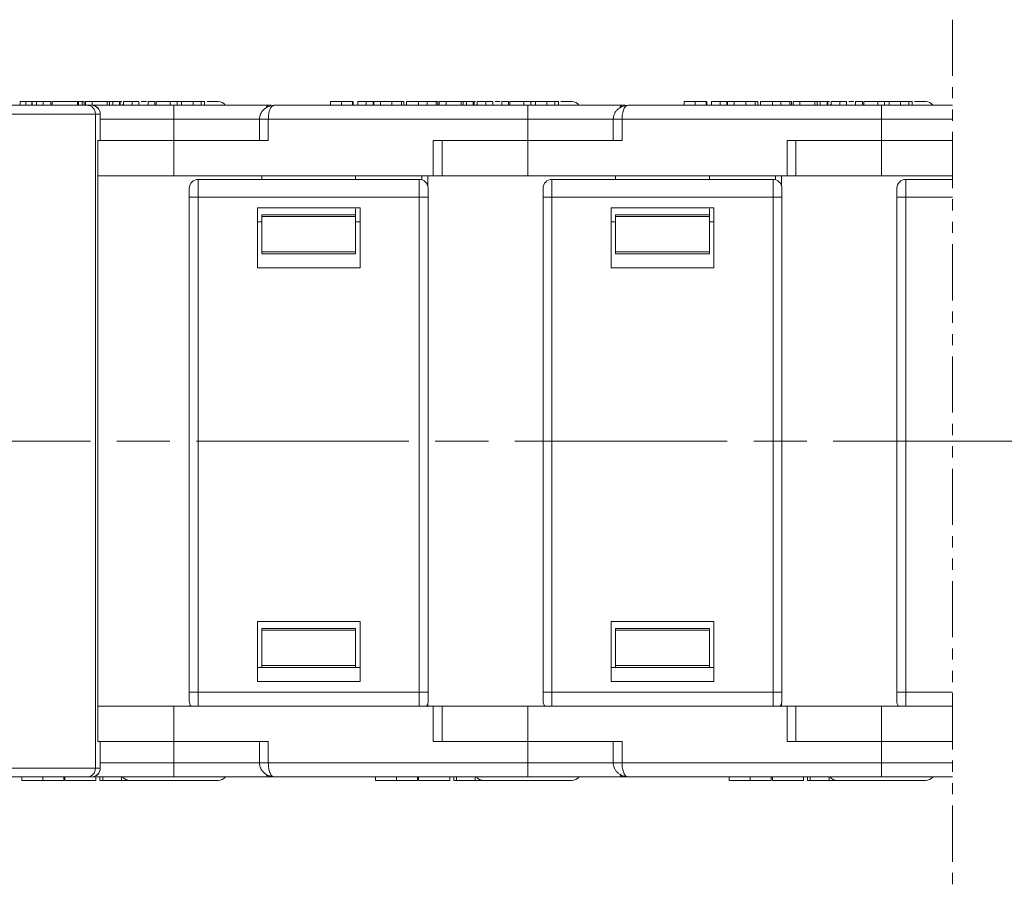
# Model space of a CAD drawing. Header units: millimetres. Extents: x 3378 to 3879, y -297 to 55.
# Tile 5 of 31: x 3643 to 3699, y -208 to -159. Entities that reach past the tile are written whole.
import ezdxf

# ---------------------------------------------------------------- set-up
doc = ezdxf.new("R2010")
doc.units = ezdxf.units.MM
for name, pattern in [('ACAD_ISO08W100', [36, 24, -3, 6, -3]), ('CENTER', [0.6, 0.375, -0.075, 0.075, -0.075]), ('PHANTOM2', [31.75, 15.875, -3.175, 3.175, -3.175, 3.175, -3.175])]:
    doc.linetypes.add(name, pattern=pattern)
doc.layers.add('中心线', color=1, linetype='CENTER', lineweight=25)

msp = doc.modelspace()

# ---------------------------------------------------------------- linework, layer by layer
at = {"color": 3, "linetype": 'PHANTOM2', "lineweight": 9, "ltscale": 0.2}
msp.add_line((3696.104, -159.213), (3696.104, -208.288), dxfattribs=at)
at = {"color": 7, "linetype": 'Continuous', "lineweight": 15}
for p, q in [((3647.181, -164.048), (3617.701, -164.048)), ((3643.398, -164.048), (3643.398, -163.848)), ((3643.727, -163.848), (3643.727, -164.048)), ((3643.727, -163.848), (3644.06, -163.848)), ((3644.06, -163.848), (3644.06, -164.048)), ((3644.06, -163.848), (3644.088, -163.848)), ((3644.088, -164.048), (3644.088, -163.848)), ((3644.327, -163.848), (3644.088, -163.848)), ((3644.327, -163.848), (3644.327, -164.048)), ((3644.709, -163.848), (3644.709, -164.048)), ((3645.136, -163.848), (3645.136, -164.048)), ((3645.137, -164.048), (3645.137, -163.848)), ((3645.213, -163.848), (3645.213, -164.048)), ((3646.648, -163.848), (3645.213, -163.848)), ((3646.648, -163.848), (3646.648, -164.048)), ((3646.661, -163.848), (3646.648, -163.848)), ((3646.661, -164.048), (3646.661, -163.848)), ((3646.684, -163.848), (3646.661, -163.848)), ((3646.684, -163.848), (3646.684, -164.048)), ((3646.697, -163.848), (3646.684, -163.848)), ((3646.697, -163.848), (3646.697, -164.048)), ((3646.857, -163.848), (3646.697, -163.848)), ((3647.018, -163.848), (3646.857, -163.848)), ((3646.918, -164.048), (3646.918, -163.848)), ((3647.018, -164.048), (3647.018, -163.848)), ((3647.481, -163.848), (3647.097, -163.848)), ((3647.097, -164.048), (3647.097, -163.848)), ((3647.43, -164.048), (3647.181, -164.048)), ((3652.097, -164.048), (3647.433, -164.048)), ((3647.481, -163.848), (3647.481, -164.048)), ((3648.327, -163.848), (3647.481, -163.848)), ((3648.327, -164.048), (3648.327, -163.848)), ((3648.456, -163.848), (3648.327, -163.848)), ((3648.456, -164.048), (3648.456, -163.848)), ((3648.634, -163.848), (3648.456, -163.848)), ((3648.634, -164.048), (3648.634, -163.848)), ((3649.018, -163.848), (3648.634, -163.848)), ((3649.018, -163.848), (3649.018, -164.048)), ((3649.065, -164.048), (3649.065, -163.848)), ((3649.248, -164.048), (3649.248, -163.848)), ((3649.643, -163.848), (3649.597, -163.848)), ((3649.735, -164.048), (3649.735, -163.848)), ((3649.735, -163.848), (3650.12, -163.848)), ((3650.12, -164.048), (3650.12, -163.848)), ((3650.632, -164.048), (3650.632, -163.848)), ((3651.016, -163.848), (3650.632, -163.848)), ((3651.016, -163.848), (3651.016, -164.048)), ((3651.092, -164.048), (3651.092, -163.848)), ((3651.887, -163.848), (3651.092, -163.848)), ((3651.887, -164.048), (3651.887, -163.848)), ((3652.271, -163.848), (3651.887, -163.848)), ((3652.097, -164.848), (3652.097, -164.048)), ((3652.271, -163.848), (3652.271, -164.048)), ((3652.528, -163.848), (3652.271, -163.848)), ((3652.528, -164.048), (3652.528, -163.848)), ((3653.18, -164.048), (3653.18, -163.848)), ((3653.636, -164.048), (3653.636, -163.848)), ((3653.834, -164.048), (3653.834, -163.848)), ((3657.767, -164.048), (3657.702, -164.078)), ((3672.097, -164.048), (3657.767, -164.048)), ((3660.947, -164.048), (3660.947, -163.848)), ((3661.565, -164.048), (3661.565, -163.848)), ((3662.186, -164.048), (3662.186, -163.848)), ((3662.208, -163.848), (3662.186, -163.848)), ((3662.229, -164.048), (3662.229, -163.848)), ((3662.485, -164.048), (3662.485, -163.848)), ((3662.972, -164.048), (3662.972, -163.848)), ((3662.972, -163.848), (3663.356, -163.848)), ((3663.356, -164.048), (3663.356, -163.848)), ((3663.398, -164.048), (3663.398, -163.848)), ((3663.766, -164.048), (3663.766, -163.848)), ((3664.234, -163.848), (3664.17, -163.848)), ((3664.42, -163.848), (3664.42, -164.048)), ((3664.957, -164.048), (3664.957, -163.848)), ((3665.099, -164.048), (3665.099, -163.848)), ((3665.252, -163.848), (3665.252, -164.048)), ((3665.252, -163.848), (3665.929, -163.848)), ((3665.929, -164.048), (3665.929, -163.848)), ((3666.857, -163.848), (3666.275, -163.848)), ((3666.413, -164.048), (3666.413, -163.848)), ((3667.018, -163.848), (3666.857, -163.848)), ((3666.918, -164.048), (3666.918, -163.848)), ((3667.018, -164.048), (3667.018, -163.848)), ((3667.481, -163.848), (3667.097, -163.848)), ((3667.097, -164.048), (3667.097, -163.848)), ((3667.481, -163.848), (3667.481, -164.048)), ((3668.327, -163.848), (3667.481, -163.848)), ((3668.327, -164.048), (3668.327, -163.848)), ((3668.456, -163.848), (3668.327, -163.848)), ((3668.456, -164.048), (3668.456, -163.848)), ((3668.634, -163.848), (3668.456, -163.848)), ((3668.634, -164.048), (3668.634, -163.848)), ((3669.018, -163.848), (3668.634, -163.848)), ((3669.018, -163.848), (3669.018, -164.048)), ((3669.065, -164.048), (3669.065, -163.848)), ((3669.248, -164.048), (3669.248, -163.848)), ((3669.643, -163.848), (3669.597, -163.848)), ((3669.735, -164.048), (3669.735, -163.848)), ((3669.735, -163.848), (3670.12, -163.848)), ((3670.12, -164.048), (3670.12, -163.848)), ((3671.016, -163.848), (3670.632, -163.848)), ((3670.632, -164.048), (3670.632, -163.848)), ((3671.016, -163.848), (3671.016, -164.048)), ((3671.092, -164.048), (3671.092, -163.848)), ((3671.887, -163.848), (3671.092, -163.848)), ((3671.887, -164.048), (3671.887, -163.848)), ((3672.271, -163.848), (3671.887, -163.848)), ((3672.097, -164.848), (3672.097, -164.048)), ((3672.271, -163.848), (3672.271, -164.048)), ((3672.528, -163.848), (3672.271, -163.848)), ((3672.528, -164.048), (3672.528, -163.848)), ((3673.18, -164.048), (3673.18, -163.848)), ((3673.636, -164.048), (3673.636, -163.848)), ((3673.834, -164.048), (3673.834, -163.848)), ((3677.767, -164.048), (3677.702, -164.078)), ((3692.097, -164.048), (3677.767, -164.048)), ((3680.947, -164.048), (3680.947, -163.848)), ((3681.565, -164.048), (3681.565, -163.848)), ((3682.186, -164.048), (3682.186, -163.848)), ((3682.208, -163.848), (3682.186, -163.848)), ((3682.229, -164.048), (3682.229, -163.848)), ((3682.485, -164.048), (3682.485, -163.848)), ((3682.972, -164.048), (3682.972, -163.848)), ((3682.972, -163.848), (3683.356, -163.848)), ((3683.356, -164.048), (3683.356, -163.848)), ((3683.398, -164.048), (3683.398, -163.848)), ((3683.766, -164.048), (3683.766, -163.848)), ((3684.234, -163.848), (3684.17, -163.848)), ((3684.42, -163.848), (3684.42, -164.048)), ((3684.957, -164.048), (3684.957, -163.848)), ((3685.099, -164.048), (3685.099, -163.848)), ((3685.252, -163.848), (3685.252, -164.048)), ((3685.252, -163.848), (3685.929, -163.848)), ((3685.929, -164.048), (3685.929, -163.848)), ((3686.857, -163.848), (3686.275, -163.848)), ((3686.413, -164.048), (3686.413, -163.848)), ((3687.018, -163.848), (3686.857, -163.848)), ((3686.918, -164.048), (3686.918, -163.848)), ((3687.018, -164.048), (3687.018, -163.848)), ((3687.481, -163.848), (3687.097, -163.848)), ((3687.097, -164.048), (3687.097, -163.848)), ((3687.481, -163.848), (3687.481, -164.048)), ((3688.327, -163.848), (3687.481, -163.848)), ((3688.327, -164.048), (3688.327, -163.848)), ((3688.456, -163.848), (3688.327, -163.848)), ((3688.456, -164.048), (3688.456, -163.848)), ((3688.634, -163.848), (3688.456, -163.848)), ((3688.634, -164.048), (3688.634, -163.848)), ((3689.018, -163.848), (3688.634, -163.848)), ((3689.018, -163.848), (3689.018, -164.048)), ((3689.065, -164.048), (3689.065, -163.848)), ((3689.248, -164.048), (3689.248, -163.848)), ((3689.643, -163.848), (3689.597, -163.848)), ((3689.735, -164.048), (3689.735, -163.848)), ((3689.735, -163.848), (3690.12, -163.848)), ((3690.12, -164.048), (3690.12, -163.848)), ((3690.632, -164.048), (3690.632, -163.848)), ((3691.016, -163.848), (3690.632, -163.848)), ((3691.016, -163.848), (3691.016, -164.048)), ((3691.092, -164.048), (3691.092, -163.848)), ((3691.887, -163.848), (3691.092, -163.848)), ((3692.271, -163.848), (3691.887, -163.848)), ((3691.887, -164.048), (3691.887, -163.848)), ((3692.097, -164.848), (3692.097, -164.048)), ((3692.271, -163.848), (3692.271, -164.048)), ((3692.528, -163.848), (3692.271, -163.848)), ((3692.528, -164.048), (3692.528, -163.848)), ((3693.18, -164.048), (3693.18, -163.848)), ((3693.636, -164.048), (3693.636, -163.848)), ((3693.834, -164.048), (3693.834, -163.848)), ((3617.683, -164.548), (3647.662, -164.548)), ((3647.662, -164.548), (3647.662, -183.048)), ((3647.662, -164.548), (3647.929, -164.548)), ((3647.929, -164.548), (3647.929, -166.048)), ((3647.933, -164.548), (3647.929, -164.548)), ((3647.933, -166.048), (3647.933, -164.548)), ((3647.933, -164.848), (3652.097, -164.848)), ((3652.097, -164.848), (3652.097, -166.048)), ((3656.978, -164.848), (3652.097, -164.848)), ((3656.932, -164.848), (3656.932, -166.048)), ((3657.432, -164.848), (3656.932, -164.848)), ((3657.432, -164.848), (3672.097, -164.848)), ((3657.432, -166.048), (3657.432, -164.848)), ((3672.097, -164.848), (3672.097, -166.048)), ((3676.959, -164.848), (3672.097, -164.848)), ((3676.932, -164.848), (3676.932, -166.048)), ((3677.432, -164.848), (3676.932, -164.848)), ((3677.432, -166.048), (3677.432, -164.848)), ((3677.432, -164.848), (3692.097, -164.848)), ((3692.097, -164.848), (3692.097, -166.048)), ((3696.104, -164.848), (3692.097, -164.848)), ((3647.791, -166.048), (3647.791, -183.048)), ((3647.929, -166.048), (3647.791, -166.048)), ((3647.933, -166.048), (3647.929, -166.048)), ((3647.933, -166.048), (3652.097, -166.048)), ((3652.097, -168.048), (3652.097, -166.048)), ((3652.097, -166.048), (3657.432, -166.048)), ((3666.761, -166.048), (3666.761, -168.048)), ((3666.761, -166.048), (3672.097, -166.048)), ((3667.261, -168.048), (3667.261, -166.048)), ((3672.097, -168.048), (3672.097, -166.048)), ((3672.097, -166.048), (3677.432, -166.048)), ((3686.761, -166.048), (3686.761, -168.048)), ((3686.761, -166.048), (3692.097, -166.048)), ((3687.261, -168.048), (3687.261, -166.048)), ((3692.097, -168.048), (3692.097, -166.048)), ((3692.097, -166.048), (3696.104, -166.048)), ((3652.097, -168.048), (3647.791, -168.048)), ((3666.761, -168.048), (3652.097, -168.048)), ((3657.067, -168.048), (3657.067, -168.248)), ((3662.367, -168.048), (3662.367, -168.248)), ((3666.113, -168.048), (3666.113, -168.27)), ((3666.452, -168.629), (3666.452, -168.048)), ((3666.761, -168.048), (3667.261, -168.048)), ((3672.097, -168.048), (3667.261, -168.048)), ((3686.761, -168.048), (3672.097, -168.048)), ((3677.067, -168.048), (3677.067, -168.248)), ((3682.367, -168.048), (3682.367, -168.248)), ((3686.113, -168.048), (3686.113, -168.27)), ((3686.452, -168.629), (3686.452, -168.048)), ((3686.761, -168.048), (3687.261, -168.048)), ((3692.097, -168.048), (3687.261, -168.048)), ((3696.104, -168.048), (3692.097, -168.048)), ((3653.467, -168.248), (3653.467, -169.248)), ((3665.967, -168.248), (3653.467, -168.248)), ((3665.967, -169.248), (3665.967, -168.248)), ((3673.467, -168.248), (3673.467, -169.248)), ((3685.967, -168.248), (3673.467, -168.248)), ((3685.967, -169.248), (3685.967, -168.248)), ((3693.467, -168.248), (3693.467, -169.248)), ((3696.104, -168.248), (3693.467, -168.248)), ((3653.467, -169.248), (3652.967, -169.248)), ((3652.967, -169.248), (3652.967, -183.048)), ((3653.467, -169.248), (3665.967, -169.248)), ((3653.467, -183.048), (3653.467, -169.248)), ((3666.467, -169.248), (3665.967, -169.248)), ((3665.967, -169.248), (3665.967, -183.048)), ((3666.467, -183.048), (3666.467, -169.248)), ((3673.467, -169.248), (3672.967, -169.248)), ((3672.967, -169.248), (3672.967, -183.048)), ((3673.467, -169.248), (3685.967, -169.248)), ((3673.467, -183.048), (3673.467, -169.248)), ((3686.467, -169.248), (3685.967, -169.248)), ((3685.967, -169.248), (3685.967, -183.048)), ((3686.467, -183.048), (3686.467, -169.248)), ((3693.467, -169.248), (3692.967, -169.248)), ((3692.967, -169.248), (3692.967, -183.048)), ((3693.467, -169.248), (3696.104, -169.248)), ((3693.467, -183.048), (3693.467, -169.248)), ((3662.617, -169.848), (3656.817, -169.848)), ((3656.817, -173.248), (3656.817, -169.848)), ((3662.367, -170.248), (3657.067, -170.248)), ((3657.067, -170.248), (3657.067, -170.348)), ((3662.367, -169.916), (3662.367, -170.248)), ((3662.367, -170.348), (3662.367, -170.248)), ((3662.617, -173.248), (3662.617, -169.848)), ((3682.617, -169.848), (3676.817, -169.848)), ((3676.817, -173.248), (3676.817, -169.848)), ((3682.367, -170.248), (3677.067, -170.248)), ((3677.067, -170.248), (3677.067, -170.348)), ((3682.367, -169.916), (3682.367, -170.248)), ((3682.367, -170.348), (3682.367, -170.248)), ((3682.617, -173.248), (3682.617, -169.848)), ((3656.817, -170.648), (3657.067, -170.648)), ((3662.367, -170.348), (3657.067, -170.348)), ((3657.067, -170.348), (3657.067, -172.348)), ((3662.367, -170.348), (3662.367, -172.348)), ((3662.367, -170.648), (3662.617, -170.648)), ((3676.817, -170.648), (3677.067, -170.648)), ((3682.367, -170.348), (3677.067, -170.348)), ((3677.067, -170.348), (3677.067, -172.348)), ((3682.367, -170.348), (3682.367, -172.348)), ((3682.367, -170.648), (3682.617, -170.648)), ((3657.067, -172.348), (3662.367, -172.348)), ((3657.067, -172.348), (3657.067, -172.448)), ((3657.067, -172.448), (3662.367, -172.448)), ((3662.367, -172.448), (3662.367, -172.348)), ((3677.067, -172.348), (3682.367, -172.348)), ((3677.067, -172.348), (3677.067, -172.448)), ((3677.067, -172.448), (3682.367, -172.448)), ((3682.367, -172.448), (3682.367, -172.348)), ((3662.617, -173.248), (3656.817, -173.248)), ((3682.617, -173.248), (3676.817, -173.248)), ((3647.662, -183.048), (3647.662, -201.548)), ((3647.791, -183.048), (3647.791, -200.048)), ((3652.967, -183.048), (3652.967, -197.248)), ((3653.467, -197.248), (3653.467, -183.048)), ((3665.967, -183.048), (3665.967, -197.248)), ((3666.467, -197.248), (3666.467, -183.048)), ((3672.967, -183.048), (3672.967, -197.248)), ((3673.467, -197.248), (3673.467, -183.048)), ((3685.967, -183.048), (3685.967, -197.248)), ((3686.467, -197.248), (3686.467, -183.048)), ((3692.967, -183.048), (3692.967, -197.248)), ((3693.467, -197.248), (3693.467, -183.048)), ((3656.817, -193.248), (3656.817, -196.648)), ((3656.817, -193.248), (3662.617, -193.248)), ((3662.367, -193.648), (3657.067, -193.648)), ((3657.067, -193.648), (3657.067, -193.748)), ((3662.367, -193.748), (3662.367, -193.648)), ((3662.617, -193.248), (3662.617, -196.648)), ((3676.817, -193.248), (3682.617, -193.248)), ((3676.817, -193.248), (3676.817, -196.648)), ((3682.367, -193.648), (3677.067, -193.648)), ((3677.067, -193.648), (3677.067, -193.748)), ((3682.367, -193.748), (3682.367, -193.648)), ((3682.617, -193.248), (3682.617, -196.648)), ((3662.367, -193.748), (3657.067, -193.748)), ((3657.067, -193.748), (3657.067, -195.748)), ((3662.367, -193.748), (3662.367, -195.748)), ((3682.367, -193.748), (3677.067, -193.748)), ((3677.067, -193.748), (3677.067, -195.748)), ((3682.367, -193.748), (3682.367, -195.748)), ((3657.067, -195.848), (3656.817, -195.848)), ((3657.067, -195.748), (3662.367, -195.748)), ((3657.067, -195.748), (3657.067, -195.848)), ((3657.067, -195.848), (3662.367, -195.848)), ((3662.367, -195.848), (3662.367, -195.748)), ((3662.617, -195.848), (3662.367, -195.848)), ((3677.067, -195.848), (3676.817, -195.848)), ((3677.067, -195.748), (3682.367, -195.748)), ((3677.067, -195.748), (3677.067, -195.848)), ((3677.067, -195.848), (3682.367, -195.848)), ((3682.367, -195.848), (3682.367, -195.748)), ((3682.617, -195.848), (3682.367, -195.848)), ((3656.817, -196.648), (3662.617, -196.648)), ((3676.817, -196.648), (3682.617, -196.648)), ((3652.967, -197.248), (3653.467, -197.248)), ((3665.967, -197.248), (3653.467, -197.248)), ((3653.467, -197.248), (3653.467, -198.048)), ((3665.967, -197.248), (3666.467, -197.248)), ((3665.967, -198.048), (3665.967, -197.248)), ((3672.967, -197.248), (3673.467, -197.248)), ((3685.967, -197.248), (3673.467, -197.248)), ((3673.467, -197.248), (3673.467, -198.048)), ((3685.967, -197.248), (3686.467, -197.248)), ((3685.967, -198.048), (3685.967, -197.248)), ((3692.967, -197.248), (3693.467, -197.248)), ((3696.104, -197.248), (3693.467, -197.248)), ((3693.467, -197.248), (3693.467, -198.048)), ((3647.791, -198.048), (3652.097, -198.048)), ((3652.097, -200.048), (3652.097, -198.048)), ((3652.097, -198.048), (3666.761, -198.048)), ((3666.452, -198.048), (3666.452, -197.868)), ((3666.761, -198.048), (3666.761, -200.048)), ((3667.261, -198.048), (3666.761, -198.048)), ((3667.261, -200.048), (3667.261, -198.048)), ((3667.261, -198.048), (3672.097, -198.048)), ((3672.097, -200.048), (3672.097, -198.048)), ((3672.097, -198.048), (3686.761, -198.048)), ((3686.452, -198.048), (3686.452, -197.868)), ((3686.761, -198.048), (3686.761, -200.048)), ((3687.261, -198.048), (3686.761, -198.048)), ((3687.261, -200.048), (3687.261, -198.048)), ((3687.261, -198.048), (3692.097, -198.048)), ((3692.097, -200.048), (3692.097, -198.048)), ((3692.097, -198.048), (3696.104, -198.048)), ((3647.791, -200.048), (3647.929, -200.048)), ((3647.929, -200.048), (3647.929, -201.548)), ((3647.929, -200.048), (3647.933, -200.048)), ((3647.933, -201.548), (3647.933, -200.048)), ((3647.933, -200.048), (3652.097, -200.048)), ((3652.097, -200.048), (3652.097, -201.248)), ((3657.432, -200.048), (3652.097, -200.048)), ((3656.932, -200.048), (3656.932, -201.248)), ((3657.432, -201.248), (3657.432, -200.048)), ((3666.761, -200.048), (3672.097, -200.048)), ((3677.432, -200.048), (3672.097, -200.048)), ((3672.097, -200.048), (3672.097, -201.248)), ((3676.932, -200.048), (3676.932, -201.248)), ((3677.432, -201.248), (3677.432, -200.048)), ((3686.761, -200.048), (3692.097, -200.048)), ((3696.104, -200.048), (3692.097, -200.048)), ((3692.097, -200.048), (3692.097, -201.248)), ((3652.097, -201.248), (3647.933, -201.248)), ((3652.097, -201.248), (3652.097, -202.048)), ((3652.097, -201.248), (3656.948, -201.248)), ((3656.932, -201.248), (3657.432, -201.248)), ((3672.097, -201.248), (3657.432, -201.248)), ((3672.097, -201.248), (3672.097, -202.048)), ((3672.097, -201.248), (3676.959, -201.248)), ((3676.932, -201.248), (3677.432, -201.248)), ((3692.097, -201.248), (3677.432, -201.248)), ((3692.097, -201.248), (3692.097, -202.048)), ((3692.097, -201.248), (3696.104, -201.248)), ((3647.662, -201.548), (3617.683, -201.548)), ((3617.701, -202.048), (3647.181, -202.048)), ((3643.494, -202.048), (3643.494, -202.248)), ((3644.677, -202.248), (3644.677, -202.048)), ((3645.866, -202.048), (3645.866, -202.248)), ((3645.928, -202.248), (3645.928, -202.048)), ((3647.181, -202.048), (3647.43, -202.048)), ((3647.433, -202.048), (3652.097, -202.048)), ((3647.929, -201.548), (3647.662, -201.548)), ((3647.691, -202.048), (3647.691, -202.248)), ((3647.913, -202.048), (3647.913, -202.248)), ((3647.929, -201.548), (3647.933, -201.548)), ((3648.073, -202.048), (3648.073, -202.248)), ((3649.131, -202.248), (3649.131, -202.048)), ((3657.767, -202.048), (3672.097, -202.048)), ((3663.494, -202.048), (3663.494, -202.248)), ((3664.677, -202.248), (3664.677, -202.048)), ((3665.866, -202.048), (3665.866, -202.248)), ((3665.928, -202.248), (3665.928, -202.048)), ((3667.691, -202.048), (3667.691, -202.248)), ((3667.913, -202.048), (3667.913, -202.248)), ((3668.073, -202.048), (3668.073, -202.248)), ((3669.131, -202.248), (3669.131, -202.048)), ((3677.767, -202.048), (3692.097, -202.048)), ((3683.494, -202.048), (3683.494, -202.248)), ((3684.677, -202.248), (3684.677, -202.048)), ((3685.866, -202.048), (3685.866, -202.248)), ((3685.928, -202.248), (3685.928, -202.048)), ((3687.691, -202.048), (3687.691, -202.248)), ((3687.913, -202.048), (3687.913, -202.248)), ((3688.073, -202.048), (3688.073, -202.248)), ((3689.131, -202.248), (3689.131, -202.048)), ((3645.928, -202.248), (3647.691, -202.248)), ((3647.913, -202.248), (3648.073, -202.248)), ((3648.073, -202.248), (3649.131, -202.248)), ((3649.131, -202.248), (3649.612, -202.248)), ((3665.928, -202.248), (3667.691, -202.248)), ((3667.913, -202.248), (3668.073, -202.248)), ((3668.073, -202.248), (3669.131, -202.248)), ((3669.131, -202.248), (3669.612, -202.248)), ((3685.928, -202.248), (3687.691, -202.248)), ((3687.913, -202.248), (3688.073, -202.248)), ((3688.073, -202.248), (3689.131, -202.248)), ((3689.131, -202.248), (3689.612, -202.248))]:
    msp.add_line(p, q, dxfattribs=at)
at = {"color": 7, "linetype": 'Continuous', "lineweight": 15, "flags": 128}
for points in [[(3649.248, -163.99), (3649.243, -163.995), (3649.197, -164.048)], [(3657.767, -164.048), (3657.702, -164.058), (3657.669, -164.071)], [(3669.248, -163.99), (3669.243, -163.995), (3669.197, -164.048)], [(3677.767, -164.048), (3677.702, -164.058), (3677.669, -164.071)], [(3689.248, -163.99), (3689.243, -163.995), (3689.197, -164.048)], [(3657.674, -202.028), (3657.702, -202.039), (3657.767, -202.048)], [(3677.674, -202.028), (3677.702, -202.039), (3677.767, -202.048)]]:
    msp.add_lwpolyline(points, dxfattribs=at)
at = {"color": 7, "linetype": 'Continuous', "lineweight": 15}
for centre, radius, start, end in [((3647.429, -164.548), 0.5, 359.9805, 89.9804), ((3647.433, -164.548), 0.5, 0, 90), ((3654.597, -164.348), 0.5, 37.7178, 90), ((3657.544, -164.291), 0.255, 113.2095, 157.7351), ((3674.597, -164.348), 0.5, 37.7178, 90), ((3677.544, -164.291), 0.255, 113.2095, 157.7351), ((3694.597, -164.348), 0.5, 37.7178, 90), ((3653.467, -168.748), 0.5, 90, 180), ((3665.967, -168.748), 0.5, 360, 90), ((3673.467, -168.748), 0.5, 90, 180), ((3685.967, -168.748), 0.5, 360, 90), ((3693.467, -168.748), 0.5, 90, 180), ((3653.467, -197.748), 0.5, 180, 216.8699), ((3665.967, -197.748), 0.5, 323.1301, 360), ((3673.467, -197.748), 0.5, 180, 216.8699), ((3685.967, -197.748), 0.5, 323.1301, 360), ((3693.467, -197.748), 0.5, 180, 216.8699), ((3647.429, -201.548), 0.5, 270.0196, 0.0195), ((3647.433, -201.548), 0.5, 270, 0), ((3649.597, -201.748), 0.5, 216.8699, 270), ((3654.597, -201.748), 0.5, 270, 322.4694), ((3657.538, -201.801), 0.252, 201.5173, 259.1604), ((3669.597, -201.748), 0.5, 216.8699, 270), ((3674.597, -201.748), 0.5, 270, 322.4694), ((3677.538, -201.801), 0.252, 201.5173, 259.1604), ((3689.597, -201.748), 0.5, 216.8699, 270), ((3694.597, -201.748), 0.5, 270, 322.4694)]:
    msp.add_arc(centre, radius, start, end, dxfattribs=at)
for centre, start_param, end_param in [((3647.181, -164.548), 1.570796, 3.141593), ((3647.181, -201.548), 0, 1.570796)]:
    msp.add_ellipse(centre, major_axis=(0, -0.5), ratio=0.962384, start_param=start_param, end_param=end_param, dxfattribs=at)
for points, knots in [([(3643.766, -163.848), (3643.733, -163.848), (3643.634, -163.848), (3643.507, -163.848), (3643.412, -163.848), (3643.403, -163.848), (3643.398, -163.848)], [0, 0, 0, 0, 0.123656, 0.374684, 0.666245, 1, 1, 1, 1]), ([(3644.709, -163.848), (3644.692, -163.848), (3644.659, -163.848), (3644.609, -163.848), (3644.559, -163.848), (3644.496, -163.848), (3644.418, -163.848), (3644.357, -163.848), (3644.327, -163.848)], [0, 0, 0, 0, 0.1306689, 0.2616352, 0.3923112, 0.5231243, 0.7614614, 1, 1, 1, 1]), ([(3645.136, -163.848), (3645.128, -163.848), (3645.114, -163.848), (3645.004, -163.848), (3644.866, -163.848), (3644.757, -163.848), (3644.709, -163.848)], [0, 0, 0, 0, 0.321413, 0.564125, 0.808245, 1, 1, 1, 1]), ([(3646.732, -163.848), (3646.737, -163.848), (3646.788, -163.848), (3646.853, -163.848), (3646.911, -163.848), (3646.916, -163.848), (3646.918, -163.848)], [0, 0, 0, 0, 0.0379426, 0.3884363, 0.772965, 1, 1, 1, 1]), ([(3649.152, -163.848), (3649.14, -163.848), (3649.066, -163.848), (3649.065, -163.848), (3649.065, -163.848)], [0, 0, 0, 0, 0.158241, 1, 1, 1, 1]), ([(3649.248, -163.848), (3649.31, -163.848), (3649.43, -163.848), (3649.595, -163.848), (3649.688, -163.848), (3649.735, -163.848)], [0, 0, 0, 0, 0.340777, 0.666506, 1, 1, 1, 1]), ([(3650.539, -163.848), (3650.464, -163.848), (3650.357, -163.848), (3650.277, -163.848), (3650.253, -163.848)], [0, 0, 0, 0, 0.693123, 1, 1, 1, 1]), ([(3657.603, -164.048), (3657.404, -164.048), (3656.748, -164.048), (3655.427, -164.048), (3653.769, -164.048), (3652.643, -164.048), (3652.097, -164.048)], [0, 0, 0, 0, 0.1317256, 0.4346917, 0.7255651, 1, 1, 1, 1]), ([(3653.18, -163.848), (3653.113, -163.848), (3652.982, -163.848), (3652.809, -163.848), (3652.674, -163.848), (3652.539, -163.848), (3652.532, -163.848), (3652.527, -163.848)], [0, 0, 0, 0, 0.147573, 0.284708, 0.42143, 0.569087, 1, 1, 1, 1]), ([(3653.636, -163.848), (3653.614, -163.848), (3653.569, -163.848), (3653.486, -163.848), (3653.396, -163.848), (3653.314, -163.848), (3653.241, -163.848), (3653.201, -163.848), (3653.18, -163.848)], [0, 0, 0, 0, 0.193766, 0.39358, 0.576637, 0.765409, 0.88229, 1, 1, 1, 1]), ([(3653.834, -163.848), (3653.833, -163.848), (3653.831, -163.848), (3653.811, -163.848), (3653.781, -163.848), (3653.748, -163.848), (3653.703, -163.848), (3653.659, -163.848), (3653.636, -163.848)], [0, 0, 0, 0, 0.236152, 0.473855, 0.601652, 0.730266, 0.863502, 1, 1, 1, 1]), ([(3654.597, -163.848), (3654.562, -163.848), (3654.508, -163.848), (3654.232, -163.848), (3654.045, -163.848), (3653.97, -163.848)], [0, 0, 0, 0, 0.523751, 0.808868, 1, 1, 1, 1]), ([(3657.702, -164.064), (3657.637, -164.072), (3657.488, -164.091), (3657.306, -164.183), (3657.153, -164.31), (3657.04, -164.453), (3656.95, -164.641), (3656.938, -164.778), (3656.932, -164.848)], [0, 0, 0, 0, 0.163713, 0.378531, 0.509097, 0.657229, 0.822903, 1, 1, 1, 1]), ([(3657.702, -164.078), (3657.683, -164.084), (3657.619, -164.105), (3657.544, -164.236), (3657.486, -164.404), (3657.455, -164.546), (3657.436, -164.696), (3657.433, -164.798), (3657.432, -164.848)], [0, 0, 0, 0, 0.135679, 0.438638, 0.587386, 0.730058, 0.86734, 1, 1, 1, 1]), ([(3661.565, -163.848), (3661.464, -163.848), (3661.307, -163.848), (3661.126, -163.848), (3661.013, -163.848), (3660.955, -163.848), (3660.95, -163.848), (3660.947, -163.848)], [0, 0, 0, 0, 0.288996, 0.450693, 0.612382, 0.824011, 1, 1, 1, 1]), ([(3662.186, -163.848), (3662.158, -163.848), (3662.102, -163.848), (3661.948, -163.848), (3661.763, -163.848), (3661.633, -163.848), (3661.565, -163.848)], [0, 0, 0, 0, 0.254384, 0.503489, 0.74052, 1, 1, 1, 1]), ([(3662.485, -163.848), (3662.546, -163.848), (3662.667, -163.848), (3662.831, -163.848), (3662.925, -163.848), (3662.972, -163.848)], [0, 0, 0, 0, 0.340777, 0.666506, 1, 1, 1, 1]), ([(3663.817, -163.848), (3663.766, -163.848), (3663.648, -163.848), (3663.507, -163.848), (3663.412, -163.848), (3663.403, -163.848), (3663.398, -163.848)], [0, 0, 0, 0, 0.1784934, 0.4138134, 0.6871296, 1, 1, 1, 1]), ([(3664.42, -163.848), (3664.326, -163.848), (3664.165, -163.848), (3663.971, -163.848), (3663.844, -163.848), (3663.785, -163.848), (3663.77, -163.848), (3663.766, -163.848)], [0, 0, 0, 0, 0.284938, 0.489037, 0.692754, 0.904788, 1, 1, 1, 1]), ([(3664.957, -163.848), (3664.931, -163.848), (3664.878, -163.848), (3664.778, -163.848), (3664.666, -163.848), (3664.567, -163.848), (3664.484, -163.848), (3664.441, -163.848), (3664.42, -163.848)], [0, 0, 0, 0, 0.198178, 0.402258, 0.594941, 0.795362, 0.897384, 1, 1, 1, 1]), ([(3665.099, -163.848), (3665.098, -163.848), (3665.097, -163.848), (3665.089, -163.848), (3665.076, -163.848), (3665.053, -163.848), (3665.017, -163.848), (3664.977, -163.848), (3664.957, -163.848)], [0, 0, 0, 0, 0.142815, 0.286331, 0.415095, 0.544797, 0.769652, 1, 1, 1, 1]), ([(3665.929, -163.848), (3665.962, -163.848), (3666.029, -163.848), (3666.143, -163.848), (3666.247, -163.848), (3666.342, -163.848), (3666.39, -163.848), (3666.413, -163.848)], [0, 0, 0, 0, 0.2061597, 0.4123253, 0.7060368, 0.8529783, 1, 1, 1, 1]), ([(3666.413, -163.848), (3666.48, -163.848), (3666.603, -163.848), (3666.754, -163.848), (3666.856, -163.848), (3666.911, -163.848), (3666.916, -163.848), (3666.918, -163.848)], [0, 0, 0, 0, 0.24221, 0.444968, 0.647176, 0.869019, 1, 1, 1, 1]), ([(3669.152, -163.848), (3669.14, -163.848), (3669.066, -163.848), (3669.065, -163.848), (3669.065, -163.848)], [0, 0, 0, 0, 0.158241, 1, 1, 1, 1]), ([(3669.248, -163.848), (3669.31, -163.848), (3669.43, -163.848), (3669.595, -163.848), (3669.688, -163.848), (3669.735, -163.848)], [0, 0, 0, 0, 0.340777, 0.666506, 1, 1, 1, 1]), ([(3670.539, -163.848), (3670.464, -163.848), (3670.357, -163.848), (3670.277, -163.848), (3670.253, -163.848)], [0, 0, 0, 0, 0.693133, 1, 1, 1, 1]), ([(3677.603, -164.048), (3677.404, -164.048), (3676.748, -164.048), (3675.427, -164.048), (3673.769, -164.048), (3672.643, -164.048), (3672.097, -164.048)], [0, 0, 0, 0, 0.131726, 0.434692, 0.725565, 1, 1, 1, 1]), ([(3673.18, -163.848), (3673.113, -163.848), (3672.982, -163.848), (3672.809, -163.848), (3672.674, -163.848), (3672.539, -163.848), (3672.532, -163.848), (3672.527, -163.848)], [0, 0, 0, 0, 0.147573, 0.284708, 0.42143, 0.569087, 1, 1, 1, 1]), ([(3673.636, -163.848), (3673.614, -163.848), (3673.569, -163.848), (3673.486, -163.848), (3673.396, -163.848), (3673.314, -163.848), (3673.241, -163.848), (3673.201, -163.848), (3673.18, -163.848)], [0, 0, 0, 0, 0.193766, 0.39358, 0.576637, 0.765409, 0.88229, 1, 1, 1, 1]), ([(3673.834, -163.848), (3673.833, -163.848), (3673.831, -163.848), (3673.811, -163.848), (3673.781, -163.848), (3673.748, -163.848), (3673.703, -163.848), (3673.659, -163.848), (3673.636, -163.848)], [0, 0, 0, 0, 0.236152, 0.473855, 0.601652, 0.730266, 0.863502, 1, 1, 1, 1]), ([(3674.597, -163.848), (3674.562, -163.848), (3674.508, -163.848), (3674.232, -163.848), (3674.045, -163.848), (3673.97, -163.848)], [0, 0, 0, 0, 0.523746, 0.808861, 1, 1, 1, 1]), ([(3677.702, -164.064), (3677.637, -164.072), (3677.488, -164.091), (3677.306, -164.183), (3677.153, -164.31), (3677.04, -164.453), (3676.95, -164.641), (3676.938, -164.778), (3676.932, -164.848)], [0, 0, 0, 0, 0.163713, 0.378531, 0.509097, 0.657229, 0.822903, 1, 1, 1, 1]), ([(3677.702, -164.078), (3677.683, -164.084), (3677.619, -164.105), (3677.544, -164.236), (3677.486, -164.404), (3677.455, -164.546), (3677.436, -164.696), (3677.433, -164.798), (3677.432, -164.848)], [0, 0, 0, 0, 0.135679, 0.438638, 0.587386, 0.730058, 0.86734, 1, 1, 1, 1]), ([(3681.565, -163.848), (3681.464, -163.848), (3681.307, -163.848), (3681.126, -163.848), (3681.013, -163.848), (3680.955, -163.848), (3680.95, -163.848), (3680.947, -163.848)], [0, 0, 0, 0, 0.288996, 0.450693, 0.612382, 0.824011, 1, 1, 1, 1]), ([(3682.186, -163.848), (3682.158, -163.848), (3682.102, -163.848), (3681.948, -163.848), (3681.763, -163.848), (3681.633, -163.848), (3681.565, -163.848)], [0, 0, 0, 0, 0.254384, 0.503489, 0.74052, 1, 1, 1, 1]), ([(3682.485, -163.848), (3682.546, -163.848), (3682.667, -163.848), (3682.831, -163.848), (3682.925, -163.848), (3682.972, -163.848)], [0, 0, 0, 0, 0.340777, 0.666506, 1, 1, 1, 1]), ([(3683.817, -163.848), (3683.766, -163.848), (3683.648, -163.848), (3683.507, -163.848), (3683.412, -163.848), (3683.403, -163.848), (3683.398, -163.848)], [0, 0, 0, 0, 0.1784934, 0.4138134, 0.6871296, 1, 1, 1, 1]), ([(3684.42, -163.848), (3684.326, -163.848), (3684.165, -163.848), (3683.971, -163.848), (3683.844, -163.848), (3683.785, -163.848), (3683.77, -163.848), (3683.766, -163.848)], [0, 0, 0, 0, 0.284938, 0.489037, 0.692754, 0.904788, 1, 1, 1, 1]), ([(3684.957, -163.848), (3684.931, -163.848), (3684.878, -163.848), (3684.778, -163.848), (3684.666, -163.848), (3684.567, -163.848), (3684.484, -163.848), (3684.441, -163.848), (3684.42, -163.848)], [0, 0, 0, 0, 0.198178, 0.402258, 0.594941, 0.795362, 0.897384, 1, 1, 1, 1]), ([(3685.099, -163.848), (3685.098, -163.848), (3685.097, -163.848), (3685.089, -163.848), (3685.076, -163.848), (3685.053, -163.848), (3685.017, -163.848), (3684.977, -163.848), (3684.957, -163.848)], [0, 0, 0, 0, 0.142815, 0.286331, 0.415095, 0.544797, 0.769652, 1, 1, 1, 1]), ([(3685.929, -163.848), (3685.962, -163.848), (3686.029, -163.848), (3686.143, -163.848), (3686.247, -163.848), (3686.342, -163.848), (3686.39, -163.848), (3686.413, -163.848)], [0, 0, 0, 0, 0.2061597, 0.4123253, 0.7060368, 0.8529783, 1, 1, 1, 1]), ([(3686.413, -163.848), (3686.48, -163.848), (3686.603, -163.848), (3686.754, -163.848), (3686.856, -163.848), (3686.911, -163.848), (3686.916, -163.848), (3686.918, -163.848)], [0, 0, 0, 0, 0.24221, 0.444968, 0.647176, 0.869019, 1, 1, 1, 1]), ([(3689.152, -163.848), (3689.14, -163.848), (3689.066, -163.848), (3689.065, -163.848), (3689.065, -163.848)], [0, 0, 0, 0, 0.158241, 1, 1, 1, 1]), ([(3689.248, -163.848), (3689.31, -163.848), (3689.43, -163.848), (3689.595, -163.848), (3689.688, -163.848), (3689.735, -163.848)], [0, 0, 0, 0, 0.340777, 0.666506, 1, 1, 1, 1]), ([(3690.539, -163.848), (3690.464, -163.848), (3690.357, -163.848), (3690.277, -163.848), (3690.253, -163.848)], [0, 0, 0, 0, 0.693133, 1, 1, 1, 1]), ([(3696.104, -164.048), (3695.871, -164.048), (3695.095, -164.048), (3693.769, -164.048), (3692.643, -164.048), (3692.097, -164.048)], [0.3053525, 0.3053525, 0.3053525, 0.3053525, 0.4346917, 0.7255651, 1, 1, 1, 1]), ([(3693.18, -163.848), (3693.113, -163.848), (3692.982, -163.848), (3692.809, -163.848), (3692.674, -163.848), (3692.539, -163.848), (3692.532, -163.848), (3692.527, -163.848)], [0, 0, 0, 0, 0.147573, 0.284708, 0.42143, 0.569087, 1, 1, 1, 1]), ([(3693.636, -163.848), (3693.614, -163.848), (3693.569, -163.848), (3693.486, -163.848), (3693.396, -163.848), (3693.314, -163.848), (3693.241, -163.848), (3693.201, -163.848), (3693.18, -163.848)], [0, 0, 0, 0, 0.193766, 0.39358, 0.576637, 0.765409, 0.88229, 1, 1, 1, 1]), ([(3693.834, -163.848), (3693.833, -163.848), (3693.831, -163.848), (3693.811, -163.848), (3693.781, -163.848), (3693.748, -163.848), (3693.703, -163.848), (3693.659, -163.848), (3693.636, -163.848)], [0, 0, 0, 0, 0.236152, 0.473855, 0.601652, 0.730266, 0.863502, 1, 1, 1, 1]), ([(3694.597, -163.848), (3694.562, -163.848), (3694.508, -163.848), (3694.232, -163.848), (3694.045, -163.848), (3693.97, -163.848)], [0, 0, 0, 0, 0.523746, 0.8088608, 1, 1, 1, 1]), ([(3652.967, -168.748), (3652.967, -168.755), (3652.967, -168.765), (3652.967, -168.828), (3652.967, -168.892), (3652.967, -168.972), (3652.967, -169.088), (3652.967, -169.185), (3652.967, -169.248)], [0, 0, 0, 0, 0.239443, 0.369379, 0.5, 0.629936, 0.760557, 1, 1, 1, 1]), ([(3666.467, -169.248), (3666.467, -169.185), (3666.467, -169.088), (3666.467, -168.972), (3666.467, -168.892), (3666.467, -168.828), (3666.467, -168.765), (3666.467, -168.755), (3666.467, -168.748)], [0, 0, 0, 0, 0.239443, 0.369379, 0.5, 0.629936, 0.760557, 1, 1, 1, 1]), ([(3672.967, -168.748), (3672.967, -168.755), (3672.967, -168.765), (3672.967, -168.828), (3672.967, -168.892), (3672.967, -168.972), (3672.967, -169.088), (3672.967, -169.185), (3672.967, -169.248)], [0, 0, 0, 0, 0.239443, 0.369379, 0.5, 0.629936, 0.760557, 1, 1, 1, 1]), ([(3686.467, -169.248), (3686.467, -169.185), (3686.467, -169.088), (3686.467, -168.972), (3686.467, -168.892), (3686.467, -168.828), (3686.467, -168.765), (3686.467, -168.755), (3686.467, -168.748)], [0, 0, 0, 0, 0.239443, 0.369379, 0.5, 0.629936, 0.760557, 1, 1, 1, 1]), ([(3692.967, -168.748), (3692.967, -168.755), (3692.967, -168.765), (3692.967, -168.828), (3692.967, -168.892), (3692.967, -168.972), (3692.967, -169.088), (3692.967, -169.185), (3692.967, -169.248)], [0, 0, 0, 0, 0.239443, 0.369379, 0.5, 0.629936, 0.760557, 1, 1, 1, 1]), ([(3652.967, -197.248), (3652.967, -197.311), (3652.967, -197.408), (3652.967, -197.525), (3652.967, -197.604), (3652.967, -197.669), (3652.967, -197.731), (3652.967, -197.742), (3652.967, -197.748)], [0, 0, 0, 0, 0.239443, 0.369379, 0.5, 0.629936, 0.760557, 1, 1, 1, 1]), ([(3666.467, -197.748), (3666.467, -197.742), (3666.467, -197.731), (3666.467, -197.669), (3666.467, -197.604), (3666.467, -197.525), (3666.467, -197.408), (3666.467, -197.311), (3666.467, -197.248)], [0, 0, 0, 0, 0.239443, 0.369379, 0.5, 0.629936, 0.760557, 1, 1, 1, 1]), ([(3672.967, -197.248), (3672.967, -197.311), (3672.967, -197.408), (3672.967, -197.525), (3672.967, -197.604), (3672.967, -197.669), (3672.967, -197.731), (3672.967, -197.742), (3672.967, -197.748)], [0, 0, 0, 0, 0.239443, 0.369379, 0.5, 0.629936, 0.760557, 1, 1, 1, 1]), ([(3686.467, -197.748), (3686.467, -197.742), (3686.467, -197.731), (3686.467, -197.669), (3686.467, -197.604), (3686.467, -197.525), (3686.467, -197.408), (3686.467, -197.311), (3686.467, -197.248)], [0, 0, 0, 0, 0.239443, 0.369379, 0.5, 0.629936, 0.760557, 1, 1, 1, 1]), ([(3692.967, -197.248), (3692.967, -197.311), (3692.967, -197.408), (3692.967, -197.525), (3692.967, -197.604), (3692.967, -197.669), (3692.967, -197.731), (3692.967, -197.742), (3692.967, -197.748)], [0, 0, 0, 0, 0.239443, 0.369379, 0.5, 0.629936, 0.760557, 1, 1, 1, 1]), ([(3656.932, -201.248), (3656.934, -201.292), (3656.939, -201.384), (3656.982, -201.525), (3657.055, -201.663), (3657.159, -201.787), (3657.284, -201.887), (3657.468, -201.988), (3657.609, -202.015), (3657.702, -202.033)], [0, 0, 0, 0, 0.109371, 0.228448, 0.3547995, 0.4851732, 0.6164875, 0.7465549, 1, 1, 1, 1]), ([(3657.432, -201.248), (3657.433, -201.299), (3657.436, -201.401), (3657.455, -201.551), (3657.486, -201.693), (3657.544, -201.861), (3657.639, -202.015), (3657.725, -202.037), (3657.767, -202.048)], [0, 0, 0, 0, 0.115349, 0.234722, 0.358791, 0.488149, 0.751597, 1, 1, 1, 1]), ([(3676.932, -201.248), (3676.934, -201.292), (3676.939, -201.384), (3676.982, -201.525), (3677.055, -201.663), (3677.159, -201.787), (3677.284, -201.887), (3677.468, -201.988), (3677.609, -202.015), (3677.702, -202.033)], [0, 0, 0, 0, 0.109371, 0.228448, 0.3548, 0.485173, 0.616488, 0.746555, 1, 1, 1, 1]), ([(3677.432, -201.248), (3677.433, -201.299), (3677.436, -201.401), (3677.455, -201.551), (3677.486, -201.693), (3677.544, -201.861), (3677.639, -202.015), (3677.725, -202.037), (3677.767, -202.048)], [0, 0, 0, 0, 0.115349, 0.234722, 0.358791, 0.488149, 0.751597, 1, 1, 1, 1]), ([(3657.674, -202.048), (3657.453, -202.048), (3656.774, -202.048), (3655.427, -202.048), (3653.769, -202.048), (3652.643, -202.048), (3652.097, -202.048)], [0, 0, 0, 0, 0.144855, 0.44324, 0.729715, 1, 1, 1, 1]), ([(3677.674, -202.048), (3677.453, -202.048), (3676.774, -202.048), (3675.427, -202.048), (3673.769, -202.048), (3672.643, -202.048), (3672.097, -202.048)], [0, 0, 0, 0, 0.144854, 0.443239, 0.729715, 1, 1, 1, 1]), ([(3696.104, -202.048), (3695.871, -202.048), (3695.096, -202.048), (3693.769, -202.048), (3692.643, -202.048), (3692.097, -202.048)], [0.3157454, 0.3157454, 0.3157454, 0.3157454, 0.443239, 0.7297145, 1, 1, 1, 1]), ([(3643.494, -202.248), (3643.501, -202.248), (3643.514, -202.248), (3643.668, -202.248), (3643.942, -202.248), (3644.297, -202.248), (3644.546, -202.248), (3644.677, -202.248)], [0, 0, 0, 0, 0.204609, 0.411109, 0.621842, 0.801311, 1, 1, 1, 1]), ([(3644.677, -202.248), (3644.811, -202.248), (3645.083, -202.248), (3645.438, -202.248), (3645.688, -202.248), (3645.843, -202.248), (3645.858, -202.248), (3645.866, -202.248)], [0, 0, 0, 0, 0.205416, 0.413489, 0.592452, 0.772931, 1, 1, 1, 1]), ([(3649.597, -202.248), (3649.63, -202.248), (3649.682, -202.248), (3649.993, -202.248), (3650.317, -202.248), (3650.714, -202.248), (3651.297, -202.248), (3652.097, -202.248), (3652.897, -202.248), (3653.479, -202.248), (3653.877, -202.248), (3654.2, -202.248), (3654.511, -202.248), (3654.563, -202.248), (3654.597, -202.248)], [0, 0, 0, 0, 0.119721, 0.184895, 0.25, 0.315174, 0.380279, 0.5, 0.619721, 0.684895, 0.75, 0.815174, 0.880279, 1, 1, 1, 1]), ([(3663.494, -202.248), (3663.501, -202.248), (3663.514, -202.248), (3663.668, -202.248), (3663.942, -202.248), (3664.297, -202.248), (3664.546, -202.248), (3664.677, -202.248)], [0, 0, 0, 0, 0.204609, 0.411109, 0.621842, 0.801311, 1, 1, 1, 1]), ([(3664.677, -202.248), (3664.811, -202.248), (3665.083, -202.248), (3665.438, -202.248), (3665.688, -202.248), (3665.843, -202.248), (3665.858, -202.248), (3665.866, -202.248)], [0, 0, 0, 0, 0.205416, 0.413489, 0.592452, 0.772931, 1, 1, 1, 1]), ([(3669.597, -202.248), (3669.63, -202.248), (3669.682, -202.248), (3669.993, -202.248), (3670.317, -202.248), (3670.714, -202.248), (3671.297, -202.248), (3672.097, -202.248), (3672.897, -202.248), (3673.479, -202.248), (3673.877, -202.248), (3674.2, -202.248), (3674.511, -202.248), (3674.563, -202.248), (3674.597, -202.248)], [0, 0, 0, 0, 0.119721, 0.184895, 0.25, 0.315174, 0.380279, 0.5, 0.619721, 0.684895, 0.75, 0.815174, 0.880279, 1, 1, 1, 1]), ([(3683.494, -202.248), (3683.501, -202.248), (3683.514, -202.248), (3683.668, -202.248), (3683.942, -202.248), (3684.297, -202.248), (3684.546, -202.248), (3684.677, -202.248)], [0, 0, 0, 0, 0.204609, 0.411109, 0.621842, 0.801311, 1, 1, 1, 1]), ([(3684.677, -202.248), (3684.811, -202.248), (3685.083, -202.248), (3685.438, -202.248), (3685.688, -202.248), (3685.843, -202.248), (3685.858, -202.248), (3685.866, -202.248)], [0, 0, 0, 0, 0.205416, 0.413489, 0.592452, 0.772931, 1, 1, 1, 1]), ([(3689.597, -202.248), (3689.63, -202.248), (3689.682, -202.248), (3689.993, -202.248), (3690.317, -202.248), (3690.714, -202.248), (3691.297, -202.248), (3692.097, -202.248), (3692.897, -202.248), (3693.479, -202.248), (3693.877, -202.248), (3694.2, -202.248), (3694.511, -202.248), (3694.563, -202.248), (3694.597, -202.248)], [0, 0, 0, 0, 0.119721, 0.184895, 0.25, 0.315174, 0.380279, 0.5, 0.619721, 0.684895, 0.75, 0.815174, 0.880279, 1, 1, 1, 1])]:
    msp.add_open_spline(points, degree=3, knots=knots, dxfattribs=at)
at = {"layer": '中心线', "linetype": 'ACAD_ISO08W100', "lineweight": 13, "ltscale": 0.5}
msp.add_line((3809.371, -183.048), (3545.53, -183.048), dxfattribs=at)

doc.saveas('drawing.dxf')
